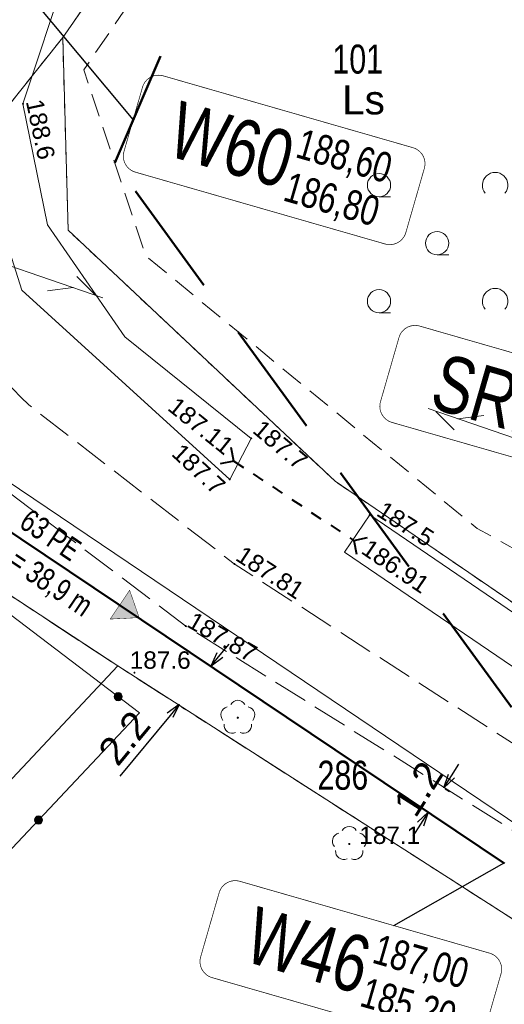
# Model space of a CAD drawing. Header units: metres. Extents: x 7482748 to 7484637, y 5684406 to 5687014.
# Tile 71 of 180: x 7483108 to 7483129, y 5685697 to 5685739. Entities that reach past the tile are written whole.
import ezdxf
from ezdxf.enums import TextEntityAlignment as Align
from ezdxf.lldxf.tags import DXFTag

# ---------------------------------------------------------------- set-up
doc = ezdxf.new("R2010")
doc.units = ezdxf.units.M
doc.header["$MEASUREMENT"] = 0
for name, pattern in [('1', [1.5, 1, -0.5]), ('KTJZ01_500', [2, 1.5, -0.5]), ('l217_500', [2, 1.5, -0.5]), ('l218_500', [1, 0.5, -0.5]), ('PTTL_500', [1.5, 1, -0.5])]:
    doc.linetypes.add(name, pattern=pattern)
for name, color, linetype, lineweight in [('.domiar', 250, 'Continuous', 9), ('.ks tłoczny', 104, 'Continuous', 50), ('_Dzialki', 7, 'Continuous', 0), ('_Dzialki_opis', 7, 'Continuous', 0), ('_Kontury', 7, 'Continuous', 0), ('_Uzytki', 7, 'Continuous', 0), ('_Uzytki_opis', 7, 'Continuous', 0), ('BUIB05_01', 7, 'Continuous', 40), ('KTOK05_01', 7, 'Continuous', 13), ('PTTL04_P', 7, 'Continuous', 13), ('RTPW01_P', 7, 'Continuous', 0), ('RTPW02_P', 7, 'Continuous', 0), ('SUPT_L_0', 30, 'Continuous', 13)]:
    doc.layers.add(name, color=color, linetype=linetype, lineweight=lineweight)
doc.layers.add('GES__SUPW_01_pL', color=5, linetype='Continuous', lineweight=13, true_color=0x0000ff)
doc.layers.add('OBOP02_01', color=7, linetype='Continuous', lineweight=13, true_color=0x008000)
doc.layers.add('IS_kanalizacja_sanitarna', color=7, linetype='SOLID', true_color=0x000000)
doc.layers.add('IS_Opisy_działek_Net', color=7, linetype='SOLID', true_color=0x000000)
doc.layers.add('IS_Węzeł_sieci_kanalizacyjnej_-_opisy', color=7, linetype='Continuous')
for name, color, linetype, lineweight, transparency in [('KTJZ01_O', 7, 'KTJZ01_500', 13, 0.5), ('PTRW02_O', 7, 'Continuous', 13, 0.5), ('PTTL04_O', 7, 'PTTL_500', 13, 0.5), ('RTPW01_G', 7, 'Continuous', 13, 0.25), ('RTPW02_G', 7, 'Continuous', 13, 0.25)]:
    doc.layers.add(name, color=color, linetype=linetype, lineweight=lineweight, transparency=transparency)
doc.styles.get("Standard").update_dxf_attribs({"font": 'simplex.shx', "width": 0.75})
doc.styles.add('STYL_ARIAL', font='simplex.shx', dxfattribs={"width": 0.75, "oblique": 0.1})
doc.styles.add('Style-Arial', font='arial.ttf')
tags = doc.linetypes.add('SOLID', pattern=[10, 10, 0]).pattern_tags.tags
tags[6:7] = [DXFTag(74, 4), DXFTag(75, 0), DXFTag(340, '0'), DXFTag(46, 0.0), DXFTag(50, 0.0), DXFTag(44, 0.0), DXFTag(45, 0.0)]
tags[4:5] = [DXFTag(74, 4), DXFTag(75, 0), DXFTag(340, '0'), DXFTag(46, 0.0), DXFTag(50, 0.0), DXFTag(44, 0.0), DXFTag(45, 0.0)]
doc.dimstyles.get("Standard").update_dxf_attribs({"dimtxt": 0.18, "dimasz": 0.18, "dimexe": 0.18, "dimexo": 0.0625, "dimgap": 0.09, "dimtad": 0, "dimtih": 1, "dimtoh": 1, "dimdec": 4, "dimzin": 0, "dimdsep": 46, "dimtxsty": 'Standard', "dimcen": 0.09, "dimadec": 0, "dimazin": 0, "dimtfac": 1, "dimtdec": 4, "dimtofl": 0, "dimtmove": 0, "dimatfit": 3, "dimfxl": 0, "dimtolj": 1, "dimtzin": 0, "dimarcsym": 0})

# ---------------------------------------------------------------- blocks, each defined once
blk = doc.blocks.new('RTPW01')
at = {"layer": 'RTPW01_P', "linetype": 'Continuous', "lineweight": 0}
h = blk.add_hatch(color=256, dxfattribs=at)
edge = h.paths.add_edge_path()
edge.add_arc((0, 0), 0.045, 0, 360)
blk = doc.blocks.new('RTPW01_1')
at = {"layer": 'RTPW02_P', "linetype": 'Continuous', "lineweight": 0}
h = blk.add_hatch(color=256, dxfattribs=at)
edge = h.paths.add_edge_path()
edge.add_arc((0, 0), 0.045, 0, 360)
blk = doc.blocks.new('RTPW01_2')
at = {"layer": 'RTPW01_P', "linetype": 'Continuous', "lineweight": 0}
h = blk.add_hatch(color=256, dxfattribs=at)
edge = h.paths.add_edge_path()
edge.add_arc((0, 0), 0.045, 0, 360)
blk = doc.blocks.new('RTPW01_3')
at = {"layer": 'RTPW02_P', "linetype": 'Continuous', "lineweight": 0}
h = blk.add_hatch(color=256, dxfattribs=at)
edge = h.paths.add_edge_path()
edge.add_arc((0, 0), 0.045, 0, 360)
blk = doc.blocks.new('PTTL04_1')
at = {"layer": 'PTTL04_P', "linetype": 'Continuous', "lineweight": 13}
for p, q in [((-5, 2), (-4.5, 2)), ((5, 2), (5.5, 2)), ((-2.5, -0.5), (-2, -0.5)), ((2.5, -0.5), (3, -0.5)), ((-5, -3), (-4.5, -3)), ((5, -3), (5.5, -3))]:
    blk.add_line(p, q, dxfattribs=at)
for centre in [(-5, 2.5), (5, 2.5), (-2.5, 0), (2.5, 0), (-5, -2.5), (5, -2.5)]:
    blk.add_circle(centre, 0.5, dxfattribs=at)
for centre in [(0, 2.5), (0, -2.5)]:
    blk.add_arc(centre, 0.55, 320.48, 219.52, dxfattribs=at)
blk = doc.blocks.new('OBOP02_01_35')
at = {"layer": 'OBOP02_01', "linetype": 'Continuous', "lineweight": 13}
h = blk.add_hatch(color=256, dxfattribs=at)
edge = h.paths.add_edge_path()
edge.add_arc((0, 0), 0.05, 0, 360)
for centre, start, end in [((-0.38, 0.12), 102, 222), ((0, 0.4), 30, 150), ((0.38, 0.12), 318, 78), ((-0.24, -0.32), 174, 294), ((0.24, -0.32), 246, 6)]:
    blk.add_arc(centre, 0.35, start, end, dxfattribs=at)
blk = doc.blocks.new('TerminatorOpen_0.5')
at = {"color": 0, "linetype": 'ByBlock', "lineweight": -2}
for q in [(-1, 0.25), (-1, 0), (-1, -0.25)]:
    blk.add_line((0, 0), q, dxfattribs=at)
blk = doc.blocks.new('*D803')
at = {"layer": '.domiar', "color": 0, "linetype": 'Continuous', "lineweight": -2, "transparency": 16777216}
for p, q in [((7483127.056, 5685706.52), (7483127.384, 5685707.034)), ((7483126.794, 5685705.964), (7483126.98, 5685705.845)), ((7483126.124, 5685704.914), (7483126.31, 5685704.795)), ((7483125.729, 5685704.442), (7483125.401, 5685703.928))]:
    blk.add_line(p, q, dxfattribs=at)
at = {"layer": 'Defpoints', "color": 0, "linetype": 'Continuous', "transparency": 16777216}
for p in [(7483126.541, 5685706.125), (7483126.727, 5685706.006), (7483125.871, 5685705.075)]:
    blk.add_point(p, dxfattribs=at)
at = {"layer": '.domiar', "color": 0, "linetype": 'Continuous', "lineweight": -2, "transparency": 16777216, "xscale": 0.61, "yscale": 0.61, "zscale": 0.61}
for p, rotation in [((7483126.727, 5685706.006), 237.4493592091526), ((7483126.057, 5685704.956), 57.4493592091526)]:
    blk.add_blockref('TerminatorOpen_0.5', p, dxfattribs=dict(at, rotation=rotation))
at = {"layer": '.domiar', "color": 0, "linetype": 'Continuous', "transparency": 16777216, "insert": (7483125.632, 5685705.967), "char_height": 1.2, "attachment_point": 5, "rotation": 57.4494, "style": 'Style-Arial'}
blk.add_mtext('\\A1;1.2', dxfattribs=at)
blk = doc.blocks.new('*D804')
at = {"layer": '.domiar', "color": 0, "linetype": 'Continuous', "lineweight": -2, "transparency": 16777216}
for p, q in [((7483117.095, 5685711.737), (7483117.483, 5685712.207)), ((7483116.822, 5685711.171), (7483116.937, 5685711.076)), ((7483115.445, 5685709.506), (7483115.561, 5685709.41)), ((7483114.941, 5685709.131), (7483112.773, 5685706.509))]:
    blk.add_line(p, q, dxfattribs=at)
at = {"layer": 'Defpoints', "color": 0, "linetype": 'Continuous', "transparency": 16777216}
for p in [(7483116.591, 5685711.362), (7483115.214, 5685709.697), (7483115.33, 5685709.602)]:
    blk.add_point(p, dxfattribs=at)
at = {"layer": '.domiar', "color": 0, "linetype": 'Continuous', "lineweight": -2, "transparency": 16777216, "xscale": 0.61, "yscale": 0.61, "zscale": 0.61}
for p, rotation in [((7483116.706, 5685711.267), 230.4232340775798), ((7483115.33, 5685709.602), 50.42323407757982)]:
    blk.add_blockref('TerminatorOpen_0.5', p, dxfattribs=dict(at, rotation=rotation))
at = {"layer": '.domiar', "color": 0, "linetype": 'Continuous', "transparency": 16777216, "insert": (7483112.967, 5685708.16), "char_height": 1.2, "attachment_point": 5, "rotation": 50.4232, "style": 'Style-Arial'}
blk.add_mtext('\\A1;2.2', dxfattribs=at)

msp = doc.modelspace()

# ---------------------------------------------------------------- hatches: boundary and pattern name
at = {"layer": 'IS_kanalizacja_sanitarna', "linetype": 'Continuous', "ltscale": 0.01}
msp.add_hatch(color=256, dxfattribs=at).paths.add_polyline_path([(7483113.61302, 5685713.34459), (7483113.20178, 5685714.525), (7483112.36467, 5685713.28032)])
at = {"layer": 'KTOK05_01', "linetype": 'Continuous', "lineweight": 13}
h = msp.add_hatch(color=256, dxfattribs=at)
edge = h.paths.add_edge_path()
edge.add_arc((7483112.71147, 5685709.93866), 0.175, 0, 360)
h = msp.add_hatch(color=256, dxfattribs=at)
edge = h.paths.add_edge_path()
edge.add_arc((7483109.28147, 5685704.61816), 0.175, 0, 360)

# ---------------------------------------------------------------- linework, layer by layer
at = {"layer": '.ks tłoczny', "linetype": 'Continuous'}
msp.add_lwpolyline([(7483129.34119, 5685702.74559), (7483097.0589, 5685724.42689), (7483072.95258, 5685701.12869), (7483072.95258, 5685701.12869), (7483061.64871, 5685706.47006), (7483020.91303, 5685681.92913), (7482983.50909, 5685671.12776), (7482925.73686, 5685666.8706)], dxfattribs=at)
at = {"layer": '_Dzialki', "color": 96, "linetype": 'Continuous', "true_color": 0x008000, "flags": 128}
for points in [[(7483110.32, 5685738.34), (7483121.96, 5685755.11)], [(7483096.96, 5685721.6), (7483110.32, 5685738.34)], [(7483110.55, 5685730.04), (7483110.32, 5685738.34)], [(7483122.05, 5685719.22), (7483110.55, 5685730.04)], [(7483112.69, 5685711.26), (7483096.96, 5685721.6)], [(7483146.52, 5685702.49), (7483122.05, 5685719.22)], [(7483039.43, 5685633.09), (7483112.69, 5685711.26)], [(7483143.46, 5685691.53), (7483112.69, 5685711.26)]]:
    msp.add_lwpolyline(points, dxfattribs=at)
at = {"layer": '_Kontury', "color": 96, "linetype": 'l217_500', "true_color": 0x008000, "flags": 128}
for points in [[(7483112.69, 5685711.26), (7483096.96, 5685721.6)], [(7483143.46, 5685691.53), (7483112.69, 5685711.26)]]:
    msp.add_lwpolyline(points, dxfattribs=at)
at = {"layer": '_Uzytki', "color": 96, "linetype": 'l218_500', "true_color": 0x008000, "flags": 128}
for points in [[(7483121.96, 5685755.11), (7483110.32, 5685738.34)], [(7483110.32, 5685738.34), (7483096.96, 5685721.6)], [(7483110.55, 5685730.04), (7483110.32, 5685738.34)], [(7483122.05, 5685719.22), (7483110.55, 5685730.04)], [(7483096.96, 5685721.6), (7483112.69, 5685711.26)], [(7483146.52, 5685702.49), (7483122.05, 5685719.22)], [(7483112.69, 5685711.26), (7483143.46, 5685691.53)]]:
    msp.add_lwpolyline(points, dxfattribs=at)
at = {"layer": 'BUIB05_01', "linetype": 'Continuous', "lineweight": 40}
for p, q in [((7483117.69, 5685720.09), (7483117.57, 5685720.68)), ((7483117.69, 5685720.09), (7483117.1, 5685719.97)), ((7483117.69, 5685720.09), (7483118.11, 5685719.81)), ((7483118.52, 5685719.54), (7483118.94, 5685719.26)), ((7483119.36, 5685718.99), (7483119.77, 5685718.71)), ((7483120.19, 5685718.43), (7483120.61, 5685718.16)), ((7483121.02, 5685717.88), (7483121.44, 5685717.6)), ((7483121.86, 5685717.33), (7483122.27, 5685717.05)), ((7483122.69, 5685716.78), (7483122.85, 5685716.67)), ((7483122.85, 5685716.67), (7483123.44, 5685716.79)), ((7483122.85, 5685716.67), (7483122.97, 5685716.08))]:
    msp.add_line(p, q, dxfattribs=at)
at = {"layer": 'GES__SUPW_01_pL', "linetype": 'Continuous', "lineweight": 13, "flags": 128}
msp.add_lwpolyline([(7483156.82, 5685563.04), (7483161.75, 5685598.84), (7483168.05, 5685634.05), (7483159.66, 5685661.46), (7483160.86, 5685669.99), (7483145.24, 5685694.04), (7483091.53, 5685730.3)], dxfattribs=at)
at = {"layer": 'IS_kanalizacja_sanitarna', "linetype": 'Continuous', "ltscale": 0.01, "const_width": 0.02}
msp.add_lwpolyline([(7483113.61302, 5685713.34459), (7483113.20178, 5685714.525), (7483112.36467, 5685713.28032), (7483113.61302, 5685713.34459)], dxfattribs=at)
at = {"layer": 'IS_Węzeł_sieci_kanalizacyjnej_-_opisy', "color": 1, "linetype": '1', "lineweight": 50, "ltscale": 5}
for points in [[(7483112.565, 5685732.94), (7483135.32, 5685785.99)], [(7483129.64052, 5685709.48186), (7483112.565, 5685732.94)]]:
    msp.add_lwpolyline(points, dxfattribs=at)
at = {"layer": 'IS_Węzeł_sieci_kanalizacyjnej_-_opisy', "color": 18, "linetype": 'SOLID', "ltscale": 0.01, "true_color": 0x000000}
for points in [[(7483113.35701, 5685734.81572), (7483108.70633, 5685740.39496)], [(7483124.57356, 5685700.0734), (7483129.33231, 5685702.77263)]]:
    msp.add_lwpolyline(points, dxfattribs=at)
at = {"layer": 'IS_Węzeł_sieci_kanalizacyjnej_-_opisy', "color": 18, "linetype": 'SOLID', "ltscale": 0.01, "true_color": 0x000000, "const_width": 0.03}
for points in [[(7483113.4513, 5685732.54083), (7483124.2045, 5685729.44492, 0.414214), (7483125.0956, 5685729.93761), (7483125.8924, 5685732.70519, 0.414214), (7483125.39971, 5685733.59629), (7483114.64651, 5685736.6922, 0.414214), (7483113.75541, 5685736.19951), (7483112.95861, 5685733.43193, 0.414214), (7483113.4513, 5685732.54083)], [(7483124.49634, 5685721.75674), (7483135.24954, 5685718.66083, 0.414214), (7483136.14064, 5685719.15352), (7483136.93744, 5685721.9211, 0.414214), (7483136.44475, 5685722.8122), (7483125.69154, 5685725.90811, 0.414214), (7483124.80045, 5685725.41542), (7483124.00364, 5685722.64784, 0.414214), (7483124.49634, 5685721.75674)], [(7483116.7523, 5685697.82971), (7483127.50551, 5685694.7338, 0.414214), (7483128.3966, 5685695.22649), (7483129.19341, 5685697.99407, 0.414214), (7483128.70071, 5685698.88517), (7483117.94751, 5685701.98108, 0.414214), (7483117.05641, 5685701.48839), (7483116.25961, 5685698.72081, 0.414214), (7483116.7523, 5685697.82971)]]:
    msp.add_lwpolyline(points, format="xyb", dxfattribs=at)
at = {"layer": 'KTJZ01_O', "linetype": 'KTJZ01_500', "lineweight": 13, "flags": 128}
msp.add_lwpolyline([(7483147.59, 5685795.21), (7483140.64, 5685788.06), (7483123.67, 5685769.31), (7483109.08, 5685753.47), (7483108.73, 5685753.09, 0.05), (7483103.9, 5685747.11, 0.01), (7483100.54, 5685741.09), (7483097.73, 5685734.72), (7483094.95, 5685731.49), (7483082.13, 5685719.33), (7483074.36, 5685712.1), (7483068.84, 5685706.83), (7483064.72, 5685703.57), (7483054.93, 5685695.77), (7483043.03, 5685688.15), (7483031.46, 5685682.04), (7483020.11, 5685677.09), (7483006.16, 5685671.71), (7482990.04, 5685666.69), (7482982.47, 5685665.24), (7482982.8, 5685661.54), (7482986.81, 5685662.3), (7482987.56, 5685661.17), (7482993.7, 5685663.79), (7483007.78, 5685668.53), (7483021.44, 5685673.82), (7483033.41, 5685679.1), (7483044.73, 5685685.05), (7483057.36, 5685693.21), (7483066.87, 5685700.84), (7483076.84, 5685709.62), (7483084.6, 5685716.89), (7483092.83, 5685724.66, -0.23), (7483096.24, 5685726.18, -0.07), (7483100.89, 5685725.23), (7483106.45, 5685719.91), (7483115.62, 5685712.98), (7483133.61, 5685701.73), (7483141.56, 5685698.11), (7483142.26, 5685700.92), (7483133.13, 5685705.71), (7483117.71, 5685715.66), (7483108.86, 5685722.51, -0.05), (7483103.93, 5685728.36, -0.19), (7483102.48, 5685735.46), (7483105.37, 5685742.84), (7483111.2, 5685750.72), (7483126.15, 5685766.83), (7483143.48, 5685786.01), (7483150.46, 5685792.63)], format="xyb", dxfattribs=at)
at = {"layer": 'KTOK05_01', "linetype": 'Continuous', "lineweight": 13, "flags": 128}
msp.add_lwpolyline([(7483054.27, 5685689.04), (7483093.82, 5685722.74), (7483096.92, 5685721.95), (7483113.63, 5685709.24), (7483104.72, 5685699.77), (7483050.44, 5685642.08), (7483038.47, 5685653.34)], dxfattribs=at)
at = {"layer": 'KTOK05_01', "linetype": 'Continuous', "lineweight": 13}
for centre in [(7483112.71, 5685709.94), (7483109.28, 5685704.62)]:
    msp.add_circle(centre, 0.175, dxfattribs=at)
at = {"layer": 'PTRW02_O', "linetype": 'Continuous', "lineweight": 13, "flags": 128}
for points in [[(7483148.23, 5685703.41), (7483146.52, 5685713.06), (7483142.78, 5685743.81), (7483146.67, 5685776.34), (7483145.49, 5685776.53), (7483141.11, 5685776.8), (7483137.07, 5685774.86), (7483120.21, 5685756.2), (7483121.36, 5685755.17), (7483130.88, 5685764.71), (7483139.28, 5685774.37), (7483143.04, 5685775.29), (7483144.01, 5685774.75), (7483143.41, 5685768.91), (7483141.25, 5685743.9), (7483144.72, 5685711.76), (7483145.18, 5685705.33), (7483139.16, 5685707.12), (7483123.54, 5685717.77), (7483122.46, 5685716.16), (7483133.82, 5685708.42), (7483143.97, 5685702.61), (7483146.17, 5685701.56), (7483148.23, 5685703.41)], [(7483120.12, 5685754.07), (7483118.96, 5685755.01), (7483108.43, 5685742.57), (7483106.07, 5685735.28), (7483108.56, 5685727.45), (7483117.51, 5685719.3), (7483118.44, 5685721.07), (7483113, 5685725.45), (7483109.67, 5685730.27), (7483108.61, 5685735.49), (7483110.49, 5685741.16), (7483120.12, 5685754.07)]]:
    msp.add_lwpolyline(points, close=True, dxfattribs=at)
at = {"layer": 'PTTL04_O', "linetype": 'PTTL_500', "lineweight": 13, "flags": 128}
msp.add_lwpolyline([(7483137.15, 5685766.25), (7483121.77, 5685752.4), (7483111.23, 5685736.95), (7483113.9, 5685728.93), (7483128.16, 5685717.19), (7483142.11, 5685709.45), (7483137.15, 5685766.25)], dxfattribs=at)
at = {"layer": 'SUPT_L_0', "linetype": 'Continuous'}
for p, q in [((7483112.05, 5685727.13), (7483107.32, 5685728.75)), ((7483111.72, 5685727.25), (7483110.93, 5685728.04)), ((7483110.77, 5685727.57), (7483109.66, 5685727.42)), ((7483130.79, 5685720.73), (7483126.06, 5685722.35)), ((7483127.18, 5685721.44), (7483126.39, 5685722.23)), ((7483128.45, 5685722.06), (7483127.34, 5685721.91))]:
    msp.add_line(p, q, dxfattribs=at)

# ---------------------------------------------------------------- block references
at = {"layer": 'OBOP02_01', "linetype": 'Continuous', "lineweight": 13}
for p in [(7483117.86, 5685709.03), (7483122.66, 5685703.59)]:
    msp.add_blockref('OBOP02_01_35', p, dxfattribs=at)
at = {"layer": 'PTTL04_P', "linetype": 'Continuous', "lineweight": 13}
msp.add_blockref('PTTL04_1', (7483128.94, 5685729.48), dxfattribs=at)
at = {"layer": 'RTPW01_P', "linetype": 'Continuous', "lineweight": 0}
for name, p in [('RTPW01_2', (7483108.61, 5685735.49)), ('RTPW01_2', (7483118.44, 5685721.07)), ('RTPW01_2', (7483117.51, 5685719.3)), ('RTPW01_2', (7483123.54, 5685717.77)), ('RTPW01', (7483113.41, 5685710.97)), ('RTPW01_2', (7483122.66, 5685703.59))]:
    msp.add_blockref(name, p, dxfattribs=at)
at = {"layer": 'RTPW02_P', "linetype": 'Continuous', "lineweight": 0}
for name, p in [('RTPW01_3', (7483117.69, 5685720.09)), ('RTPW01_3', (7483122.85, 5685716.67)), ('RTPW01_1', (7483117.71, 5685715.66)), ('RTPW01_1', (7483115.62, 5685712.98))]:
    msp.add_blockref(name, p, dxfattribs=at)

# ---------------------------------------------------------------- texts
at = {"layer": '_Dzialki_opis', "color": 96, "true_color": 0x008000, "char_height": 1.25, "attachment_point": 7, "line_spacing_factor": 0.6, "style": 'STYL_ARIAL'}
for s, insert in [('\\fArial|b0|i0|c238238|p39;101', (7483121.93, 5685736.77)), ('\\fArial|b0|i0|c238238|p39;286', (7483121.29, 5685705.91))]:
    msp.add_mtext(s, dxfattribs=dict(at, insert=insert))
at = {"layer": '_Uzytki_opis', "color": 96, "linetype": 'Continuous', "lineweight": 13, "true_color": 0x008000, "style": 'Style-Arial'}
msp.add_text('Ls', height=1.25, dxfattribs=at).set_placement((7483122.35, 5685735.03))
at = {"layer": 'IS_Opisy_działek_Net', "linetype": 'Continuous', "ltscale": 0.01, "insert": (7483122.6455, 5685738.3726), "char_height": 1.2888, "attachment_point": 9}
msp.add_mtext('\\fArial|b0|i0;', dxfattribs=at)
msp.add_mtext('\\fArial|b0|i0;', dxfattribs=at)
at = {"layer": 'IS_Opisy_działek_Net', "linetype": 'Continuous', "ltscale": 0.01, "char_height": 0.9648, "rotation": 326.038549}
for s, insert, attachment_point in [('{\\fArial|b0|i0|c238|p34;63 PE}', (7483108.37973, 5685717.26697), 7), ('\\fArial|b0|i0;L= 38,9 m', (7483107.97752, 5685716.66979), 1)]:
    msp.add_mtext(s, dxfattribs=dict(at, insert=insert, attachment_point=attachment_point))
at = {"layer": 'IS_Węzeł_sieci_kanalizacyjnej_-_opisy', "color": 18, "linetype": 'SOLID', "ltscale": 0.01, "true_color": 0x000000, "rotation": 343.938549}
for s, insert, char_height, attachment_point in [('\\fArial|b0|i0;W60', (7483119.7803, 5685731.78885), 2.448, 9), ('\\fArial|b0|i0;188,60', (7483120.22367, 5685732.96738), 1.2888, 7), ('\\fArial|b0|i0;186,80', (7483120.11012, 5685732.573), 1.2888, 1), ('{\\fArial|b0|i0|c238|p34;SR1}', (7483130.82534, 5685721.00476), 2.448, 9), ('\\fArial|b0|i0;W46', (7483123.0813, 5685697.07773), 2.448, 9), ('\\fArial|b0|i0;187,00', (7483123.52467, 5685698.25626), 1.2888, 7), ('\\fArial|b0|i0;185,20', (7483123.41113, 5685697.86188), 1.2888, 1)]:
    msp.add_mtext(s, dxfattribs=dict(at, insert=insert, char_height=char_height, attachment_point=attachment_point))
at = {"layer": 'RTPW01_G', "linetype": 'Continuous', "lineweight": 13, "style": 'Style-Arial'}
for s, rotation, p in [('188.6', 281.99, (7483108.73, 5685735.59)), ('187.7', 319.81, (7483118.45, 5685721.35)), ('187.7', 317.24, (7483114.96, 5685720.36)), ('187.5', 327.45, (7483123.78, 5685717.77))]:
    msp.add_text(s, height=0.75, rotation=rotation, dxfattribs=at).set_placement(p)
msp.add_text('187.6', height=0.75, dxfattribs=at).set_placement((7483115.83, 5685711.89), align=Align.TOP_RIGHT)
msp.add_text('187.1', height=0.75, dxfattribs=at).set_placement((7483123.09, 5685703.59))
at = {"layer": 'RTPW02_G', "linetype": 'Continuous', "lineweight": 13, "style": 'Style-Arial'}
for s, rotation, p in [('187.11', 321.16, (7483114.79, 5685722.32)), ('186.91', 325.73, (7483123.12, 5685716.15)), ('187.81', 326.86, (7483117.71, 5685715.85)), ('187.87', 330.22, (7483115.62, 5685712.98))]:
    msp.add_text(s, height=0.75, rotation=rotation, dxfattribs=at).set_placement(p)

# ---------------------------------------------------------------- dimensions: what is measured, and where the dimension line sits
at = {"layer": '.domiar', "color": 7, "linetype": 'Continuous'}
for base, p1, p2, angle, picture, middle in [((7483115.32952, 5685709.60156), (7483116.5905, 5685711.36238), (7483115.21398, 5685709.69707), 230.423234, '*D804', (7483113.66255, 5685707.58487)), ((7483126.7273, 5685706.00612), (7483125.871, 5685705.07508), (7483126.54115, 5685706.12494), 57.449359, '*D803', (7483126.39223, 5685705.48119))]:
    dim = msp.add_linear_dim(base=base, p1=p1, p2=p2, angle=angle, dimstyle='Standard', override={"dimtxt": 1.2, "dimasz": 0.61, "dimexe": 0.3, "dimexo": 0.3, "dimgap": 0.3, "dimtad": 1, "dimtih": 0, "dimtoh": 0, "dimdec": 1, "dimzin": 11, "dimdsep": 0, "dimtxsty": 'Style-Arial', "dimblk": 'TerminatorOpen_0.5', "dimadec": 4, "dimazin": 3, "dimtdec": 1, "dimatfit": 1, "dimldrblk": 'TerminatorOpen_0.5', "dimfrac": 2, "dimtzin": 11}, dxfattribs=at)
    dim.commit()
    dim.dimension.update_dxf_attribs({"geometry": picture, "text_midpoint": middle, "dimtype": 161})

doc.saveas('drawing.dxf')
